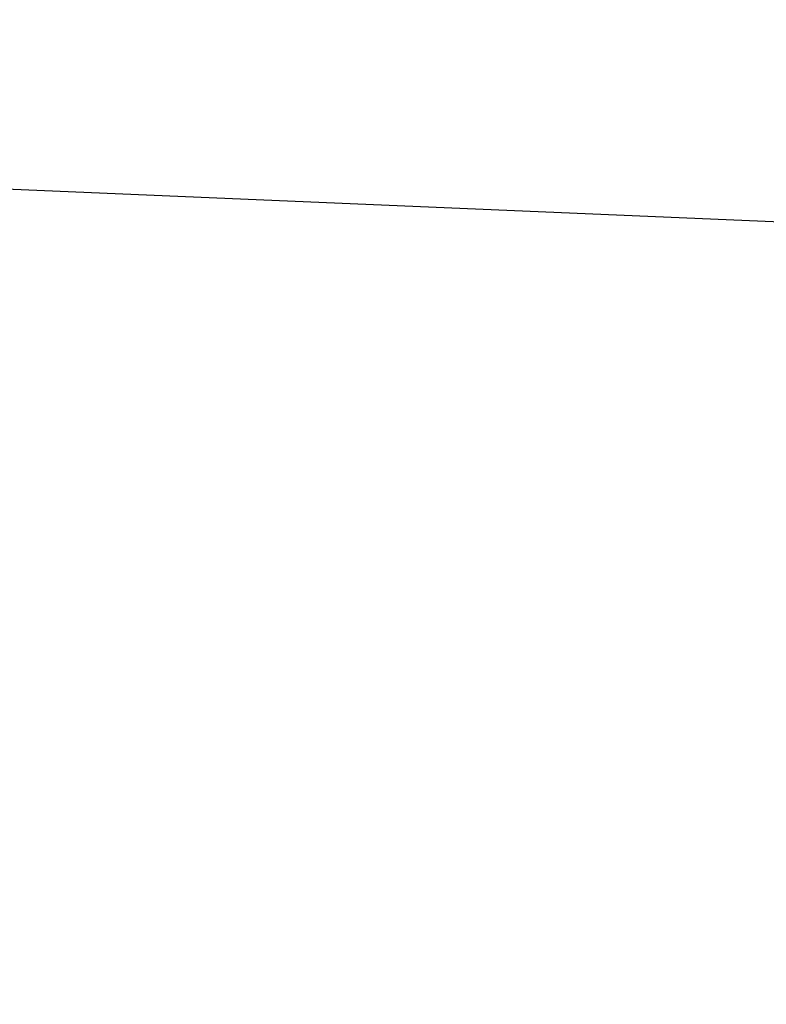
# Model space of a CAD drawing. Extents: x 0.3 to 17.2, y 0.3 to 17.2.
# Tile 155 of 256: x 1.57236 to 1.57343, y 6.97434 to 6.97574. Entities that reach past the tile are written whole.
import ezdxf

# ---------------------------------------------------------------- set-up
doc = ezdxf.new("R2010")
doc.units = 0
doc.header["$MEASUREMENT"] = 0
doc.layers.get('0').update_dxf_attribs({"linetype": 'CONTINUOUS'})

# ---------------------------------------------------------------- blocks, each defined once
blk = doc.blocks.new('LUXORE_PLAFON_STL_1')
at = {"color": 0}
blk.add_line((1.5474845, 6.9765575, -5.3147924), (1.628617, 6.9731032, -5.3148777), dxfattribs=at)
blk.add_line((1.5474845, 6.9765575, -5.3147924), (1.628617, 6.9731032, -5.3148777), dxfattribs=at)
mesh = blk.add_polyface(dxfattribs=at)
corners = [(1.6732459, 6.6379433, -5.5277216), (1.6313427, 6.952633, -5.2968027), (1.6315788, 6.9508608, -5.2827832), (1.6302738, 6.9606601, -5.3083849), (1.628617, 6.9731032, -5.3148777), (1.5724864, 7.3946393, -5.3346937), (1.6267515, 6.9871125, -5.3147924), (1.625105, 6.9994775, -5.30815), (1.6240546, 7.0073664, -5.2964705), (1.6238409, 7.008971, -5.2824306), (1.8006367, 5.6812479, -1.7108461), (1.7490518, 6.0686463, -1.7700096), (1.7492879, 6.0668741, -1.7559905), (1.7479829, 6.0766734, -1.7815923), (1.7463261, 6.0891171, -1.7880848), (1.7444606, 6.1031257, -1.788), (1.7428141, 6.1154908, -1.781357), (1.7417637, 6.1233797, -1.7696779), (1.74155, 6.1249849, -1.7556381), (1.6998772, 6.4379444, -1.5178182), (1.6295389, 6.9661797, -5.2601035), (1.6277304, 6.9797612, -5.256639), (1.6309277, 6.9557496, -5.2695387), (1.6259165, 6.993383, -5.2599389), (1.6245129, 7.0039248, -5.2692467), (1.747248, 6.082193, -1.733311), (1.7486368, 6.0717629, -1.7427461), (1.7454395, 6.0957745, -1.7298464), (1.7436256, 6.1093969, -1.7331461), (1.742222, 6.1199386, -1.7424541)]
mesh.append_faces([[corners[k] for k in face] for face in [(1, 0, 3), (3, 0, 4), (4, 5, 6), (6, 5, 7), (7, 5, 8), (8, 5, 9), (11, 0, 13), (13, 0, 14), (14, 0, 15), (15, 0, 16), (16, 0, 17), (17, 0, 18), (19, 21, 5), (20, 0, 22), (22, 0, 2), (10, 25, 19), (25, 10, 26), (26, 10, 12)]], dxfattribs={"vtx0": -1, "vtx1": -1, "color": 0})
mesh.append_faces([[corners[k] for k in face] for face in [(18, 0, 19), (19, 0, 20)]], dxfattribs={"vtx0": -1, "vtx1": -1, "vtx2": -1, "color": 0})
mesh.append_faces([[corners[k] for k in face] for face in [(0, 1, 2), (4, 0, 5), (10, 11, 12), (11, 10, 0), (19, 20, 21), (5, 21, 23), (5, 23, 24), (5, 24, 9), (19, 25, 27), (19, 27, 28), (19, 28, 29), (19, 29, 18)]], dxfattribs={"vtx0": -1, "vtx2": -1, "color": 0})

msp = doc.modelspace()

# ---------------------------------------------------------------- block references
at = {"color": 0}
msp.add_blockref('LUXORE_PLAFON_STL_1', (0, 0), dxfattribs=at)

doc.saveas('drawing.dxf')
